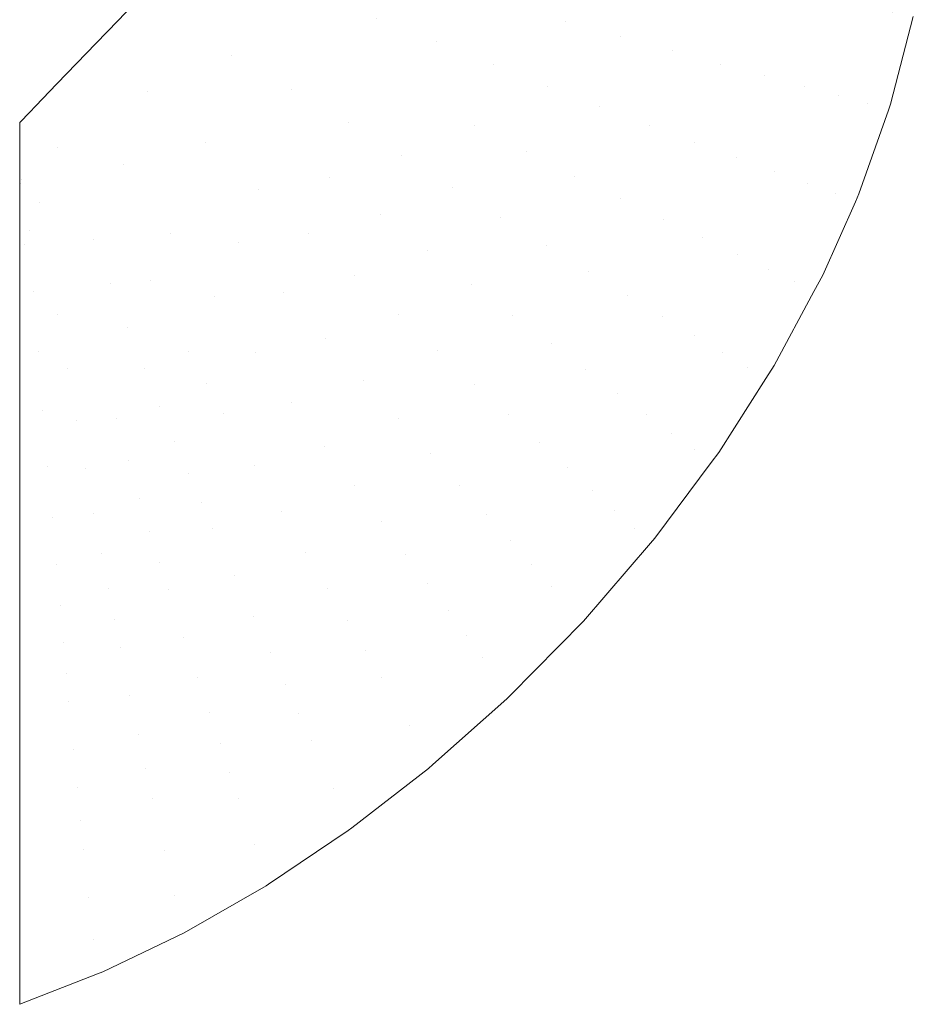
# Model space of a CAD drawing. Header units: millimetres. Extents: x 338 to 568, y -363 to 18.
# Tile 1 of 2: x 338 to 562, y -363 to -115. Entities that reach past the tile are written whole.
import ezdxf

# ---------------------------------------------------------------- set-up
doc = ezdxf.new("R2010")
doc.units = ezdxf.units.MM
doc.layers.add('None', color=7, linetype='Continuous', lineweight=5)

# ---------------------------------------------------------------- blocks, each defined once
blk = doc.blocks.new('Group')
at = {"layer": 'None', "color": 7, "linetype": 'Continuous', "lineweight": 5, "transparency": 33554687}
for points, invisible_edges in [([(427.59, -114.86, 61.6), (442.48, -120.72, 77.38), (448.46, -93.31, 80.29)], 11), ([(448.46, -93.31, 80.29), (442.48, -120.72, 77.38), (456.79, -126.44, 96.26)], 11), ([(456.79, -126.44, 96.26), (464.01, -96.31, 100.11), (448.46, -93.31, 80.29)], 11), ([(475.12, -115.47, 120.55), (464.01, -96.31, 100.11), (456.79, -126.44, 96.26)], 11), ([(475.12, -115.47, 120.55), (478.97, -99.15, 123.28), (464.01, -96.31, 100.11)], 11), ([(478.97, -99.15, 123.28), (475.12, -115.47, 120.55), (488.9, -119.36, 146.96)], 11), ([(488.9, -119.36, 146.96), (493.25, -101.8, 150.07), (478.97, -99.15, 123.28)], 11), ([(369, -108.51, 30.69), (390.94, -124.12, 36.88), (395.4, -103.69, 37.26)], 11), ([(412, -109.12, 48.39), (395.4, -103.69, 37.26), (390.94, -124.12, 36.88)], 11), ([(493.25, -101.8, 150.07), (488.9, -119.36, 146.96), (501.92, -122.97, 177.36)], 11), ([(501.92, -122.97, 177.36), (506.73, -104.24, 180.68), (493.25, -101.8, 150.07)], 11), ([(506.73, -104.24, 180.68), (501.92, -122.97, 177.36), (514.05, -126.26, 211.96)], 11), ([(514.05, -126.26, 211.96), (519.27, -106.48, 215.31), (506.73, -104.24, 180.68)], 11), ([(390.94, -124.12, 36.88), (369, -108.51, 30.69), (362.39, -115.37, 28.43)], 9), ([(519.27, -106.48, 215.31), (514.05, -126.26, 211.96), (525.16, -129.24, 250.91)], 11), ([(525.16, -129.24, 250.91), (530.71, -108.51, 254.08), (519.27, -106.48, 215.31)], 11), ([(530.71, -108.51, 254.08), (525.16, -129.24, 250.91), (535.1, -131.91, 294.38)], 11), ([(535.1, -131.91, 294.38), (540.93, -110.33, 297.12), (530.71, -108.51, 254.08)], 11), ([(390.94, -124.12, 36.88), (406.13, -132.55, 47.68), (412, -109.12, 48.39)], 11), ([(427.59, -114.86, 61.6), (412, -109.12, 48.39), (406.13, -132.55, 47.68)], 11), ([(540.93, -110.33, 297.12), (535.1, -131.91, 294.38), (543.77, -134.25, 342.47)], 11), ([(543.77, -134.25, 342.47), (549.79, -111.93, 344.56), (540.93, -110.33, 297.12)], 11), ([(549.79, -111.93, 344.56), (543.77, -134.25, 342.47), (551.04, -136.28, 395.33)], 11), ([(551.04, -136.28, 395.33), (557.18, -113.32, 396.48), (549.79, -111.93, 344.56)], 11), ([(557.18, -113.32, 396.48), (551.04, -136.28, 395.33), (556.78, -136.35, 447.27)], 11), ([(556.78, -136.35, 447.27), (562.48, -114.35, 447.27), (557.18, -113.32, 396.48)], 10), ([(356.98, -120.98, 26.58), (369.97, -133.19, 28), (362.39, -115.37, 28.43)], 3), ([(362.39, -115.37, 28.43), (369.97, -133.19, 28), (390.94, -124.12, 36.88)], 11), ([(406.13, -132.55, 47.68), (420.38, -140.98, 60.67), (427.59, -114.86, 61.6)], 11), ([(442.48, -120.72, 77.38), (427.59, -114.86, 61.6), (420.38, -140.98, 60.67)], 11), ([(456.79, -126.44, 96.26), (470.53, -131.87, 118.65), (475.12, -115.47, 120.55)], 11), ([(475.12, -115.47, 120.55), (470.53, -131.87, 118.65), (483.65, -136.94, 144.87)], 11), ([(483.65, -136.94, 144.87), (488.9, -119.36, 146.96), (475.12, -115.47, 120.55)], 11), ([(369.97, -133.19, 28), (356.98, -120.98, 26.58), (347.1, -131.23, 23.2)], 9), ([(420.38, -140.98, 60.67), (433.86, -149.33, 76.39), (442.48, -120.72, 77.38)], 11), ([(442.48, -120.72, 77.38), (433.86, -149.33, 76.39), (452.12, -141.8, 95.36)], 11), ([(452.12, -141.8, 95.36), (456.79, -126.44, 96.26), (442.48, -120.72, 77.38)], 11), ([(488.9, -119.36, 146.96), (483.65, -136.94, 144.87), (496.02, -141.62, 175.19)], 11), ([(496.02, -141.62, 175.19), (501.92, -122.97, 177.36), (488.9, -119.36, 146.96)], 11), ([(501.92, -122.97, 177.36), (496.02, -141.62, 175.19), (507.53, -145.89, 209.8)], 11), ([(507.53, -145.89, 209.8), (514.05, -126.26, 211.96), (501.92, -122.97, 177.36)], 11), ([(369.97, -133.19, 28), (384.44, -145.88, 36.71), (390.94, -124.12, 36.88)], 11), ([(406.13, -132.55, 47.68), (390.94, -124.12, 36.88), (384.44, -145.88, 36.71)], 11), ([(514.05, -126.26, 211.96), (507.53, -145.89, 209.8), (518.07, -149.76, 248.89)], 11), ([(518.07, -149.76, 248.89), (525.16, -129.24, 250.91), (514.05, -126.26, 211.96)], 11), ([(470.53, -131.87, 118.65), (456.79, -126.44, 96.26), (452.12, -141.8, 95.36)], 11), ([(525.16, -129.24, 250.91), (518.07, -149.76, 248.89), (527.54, -153.21, 292.63)], 11), ([(527.54, -153.21, 292.63), (535.1, -131.91, 294.38), (525.16, -129.24, 250.91)], 11), ([(347.1, -131.23, 23.2), (341.72, -136.82, 21.35), (347.27, -147.18, 22.43)], 10), ([(347.1, -131.23, 23.2), (363.85, -151.6, 28.11), (369.97, -133.19, 28)], 11), ([(347.27, -147.18, 22.43), (363.85, -151.6, 28.11), (347.1, -131.23, 23.2)], 11), ([(384.44, -145.88, 36.71), (369.97, -133.19, 28), (363.85, -151.6, 28.11)], 11), ([(384.44, -145.88, 36.71), (397.88, -157.74, 47.86), (406.13, -132.55, 47.68)], 11), ([(406.13, -132.55, 47.68), (397.88, -157.74, 47.86), (415.78, -154.7, 60.87)], 11), ([(415.78, -154.7, 60.87), (420.38, -140.98, 60.67), (406.13, -132.55, 47.68)], 11), ([(452.12, -141.8, 95.36), (465.1, -148.37, 117.7), (470.53, -131.87, 118.65)], 11), ([(470.53, -131.87, 118.65), (465.1, -148.37, 117.7), (477.4, -154.5, 143.9)], 11), ([(477.4, -154.5, 143.9), (483.65, -136.94, 144.87), (470.53, -131.87, 118.65)], 11), ([(535.1, -131.91, 294.38), (527.54, -153.21, 292.63), (535.82, -156.25, 341.15)], 11), ([(535.82, -156.25, 341.15), (543.77, -134.25, 342.47), (535.1, -131.91, 294.38)], 11), ([(543.77, -134.25, 342.47), (535.82, -156.25, 341.15), (542.82, -158.88, 394.6)], 11), ([(542.82, -158.88, 394.6), (551.04, -136.28, 395.33), (543.77, -134.25, 342.47)], 11), ([(347.27, -147.18, 22.43), (340.26, -138.33, 20.85), (337.75, -140.93, 19.99)], 9), ([(340.26, -138.33, 20.85), (347.27, -147.18, 22.43), (341.72, -136.82, 21.35)], 3), ([(483.65, -136.94, 144.87), (477.4, -154.5, 143.9), (488.96, -160.16, 174.23)], 11), ([(488.96, -160.16, 174.23), (496.02, -141.62, 175.19), (483.65, -136.94, 144.87)], 11), ([(551.04, -136.28, 395.33), (542.82, -158.88, 394.6), (548.82, -158.87, 447.27)], 11), ([(548.82, -158.87, 447.27), (556.25, -137.83, 447.27), (551.04, -136.28, 395.33)], 10), ([(551.04, -136.28, 395.33), (556.25, -137.83, 447.27), (556.78, -136.35, 447.27)], 9), ([(337.75, -140.93, 19.99), (342.67, -161.11, 22.98), (347.27, -147.18, 22.43)], 11), ([(340.15, -168.08, 23.32), (337.75, -140.93, 19.99), (337.75, -140.93, 19.99), (338.3, -155.4, 21.36)], 13), ([(338.3, -155.4, 21.36), (337.75, -140.93, 19.99), (337.75, -140.93, 19.99), (337.77, -149.22, 20.81)], 13), ([(337.75, -141.03, 20), (337.75, -140.93, 19.99), (337.75, -141.01, 20)], 9), ([(337.75, -140.93, 19.99), (337.75, -141.13, 20.01), (337.75, -142.05, 20.1)], 11), ([(337.75, -142.05, 20.1), (337.77, -149.22, 20.81), (337.75, -140.93, 19.99)], 11), ([(337.75, -140.93, 19.99), (337.75, -140.93, 19.99), (337.75, -141.03, 20), (337.75, -141.13, 20.01)], 14), ([(337.75, -140.93, 19.99), (340.15, -168.08, 23.32), (342.67, -161.11, 22.98), (337.75, -140.93, 19.99)], 7), ([(337.75, -141.01, 20), (337.75, -141.27, 20.03), (337.75, -141.03, 20)], 10), ([(337.75, -141.27, 20.03), (337.75, -141.13, 20.01), (337.75, -141.03, 20)], 11), ([(433.86, -149.33, 76.39), (420.38, -140.98, 60.67), (415.78, -154.7, 60.87)], 11), ([(337.75, -141.39, 20.03), (337.75, -141.13, 20.01), (337.75, -141.27, 20.03)], 11), ([(337.75, -141.13, 20.01), (337.75, -141.39, 20.03), (337.75, -142.05, 20.1)], 11), ([(337.75, -141.27, 20.03), (337.75, -141.53, 20.05), (337.75, -141.39, 20.03)], 10), ([(337.75, -142.05, 20.1), (337.75, -141.39, 20.03), (337.75, -141.53, 20.05)], 3), ([(337.75, -142.05, 20.1), (337.75, -143.09, 20.21), (337.77, -149.22, 20.81)], 10), ([(337.77, -149.22, 20.81), (337.75, -143.09, 20.21), (337.75, -145.18, 20.42)], 9), ([(433.86, -149.33, 76.39), (446.66, -157.36, 95.32), (452.12, -141.8, 95.36)], 11), ([(465.1, -148.37, 117.7), (452.12, -141.8, 95.36), (446.66, -157.36, 95.32)], 11), ([(496.02, -141.62, 175.19), (488.96, -160.16, 174.23), (499.68, -165.32, 208.88)], 11), ([(499.68, -165.32, 208.88), (507.53, -145.89, 209.8), (496.02, -141.62, 175.19)], 11), ([(337.75, -145.18, 20.42), (337.75, -149.35, 20.83), (337.77, -149.22, 20.81)], 10), ([(363.85, -151.6, 28.11), (375.75, -168.84, 37.08), (384.44, -145.88, 36.71)], 11), ([(397.88, -157.74, 47.86), (384.44, -145.88, 36.71), (375.75, -168.84, 37.08)], 11), ([(507.53, -145.89, 209.8), (499.68, -165.32, 208.88), (509.48, -169.99, 248.06)], 11), ([(509.48, -169.99, 248.06), (518.07, -149.76, 248.89), (507.53, -145.89, 209.8)], 11), ([(356.26, -170.34, 28.55), (347.27, -147.18, 22.43), (342.67, -161.11, 22.98)], 11), ([(347.27, -147.18, 22.43), (356.26, -170.34, 28.55), (363.85, -151.6, 28.11)], 11), ([(446.66, -157.36, 95.32), (458.76, -164.95, 117.81), (465.1, -148.37, 117.7)], 11), ([(477.4, -154.5, 143.9), (465.1, -148.37, 117.7), (458.76, -164.95, 117.81)], 11), ([(337.95, -156.29, 21.5), (337.77, -149.22, 20.81), (337.75, -149.35, 20.83)], 11), ([(337.75, -149.35, 20.83), (337.75, -157.7, 21.67), (337.95, -156.29, 21.5)], 10), ([(337.77, -149.22, 20.81), (337.95, -156.29, 21.5), (338.3, -155.4, 21.36)], 11), ([(415.78, -154.7, 60.87), (428.43, -164.17, 76.96), (433.86, -149.33, 76.39)], 11), ([(446.66, -157.36, 95.32), (433.86, -149.33, 76.39), (428.43, -164.17, 76.96)], 11), ([(518.07, -149.76, 248.89), (509.48, -169.99, 248.06), (518.29, -174.15, 291.91)], 11), ([(518.29, -174.15, 291.91), (527.54, -153.21, 292.63), (518.07, -149.76, 248.89)], 11), ([(375.75, -168.84, 37.08), (363.85, -151.6, 28.11), (356.26, -170.34, 28.55)], 11), ([(527.54, -153.21, 292.63), (518.29, -174.15, 291.91), (526.03, -177.82, 340.61)], 11), ([(526.03, -177.82, 340.61), (535.82, -156.25, 341.15), (527.54, -153.21, 292.63)], 11), ([(338.84, -171.55, 23.5), (338.3, -155.4, 21.36), (337.75, -157.7, 21.67)], 11), ([(338.3, -155.4, 21.36), (337.95, -156.29, 21.5), (337.75, -157.7, 21.67)], 11), ([(338.3, -155.4, 21.36), (338.84, -171.55, 23.5), (340.15, -168.08, 23.32)], 11), ([(397.88, -157.74, 47.86), (410.4, -168.93, 61.67), (415.78, -154.7, 60.87)], 11), ([(428.43, -164.17, 76.96), (415.78, -154.7, 60.87), (410.4, -168.93, 61.67)], 11), ([(458.76, -164.95, 117.81), (470.14, -172.01, 144.15), (477.4, -154.5, 143.9)], 11), ([(488.96, -160.16, 174.23), (477.4, -154.5, 143.9), (470.14, -172.01, 144.15)], 11), ([(337.75, -157.7, 21.67), (337.75, -166.9, 22.59), (338.84, -171.55, 23.5)], 10), ([(375.75, -168.84, 37.08), (392.73, -171.05, 48.48), (397.88, -157.74, 47.86)], 11), ([(410.4, -168.93, 61.67), (397.88, -157.74, 47.86), (392.73, -171.05, 48.48)], 11), ([(428.43, -164.17, 76.96), (440.31, -173.17, 96.28), (446.66, -157.36, 95.32)], 11), ([(458.76, -164.95, 117.81), (446.66, -157.36, 95.32), (440.31, -173.17, 96.28)], 11), ([(535.82, -156.25, 341.15), (526.03, -177.82, 340.61), (532.65, -181.02, 394.3)], 11), ([(532.65, -181.02, 394.3), (542.82, -158.88, 394.6), (535.82, -156.25, 341.15)], 11), ([(470.14, -172.01, 144.15), (480.75, -178.51, 174.57), (488.96, -160.16, 174.23)], 11), ([(499.68, -165.32, 208.88), (488.96, -160.16, 174.23), (480.75, -178.51, 174.57)], 11), ([(542.82, -158.88, 394.6), (532.65, -181.02, 394.3), (539.7, -179.32, 447.27)], 11), ([(539.7, -179.32, 447.27), (547.92, -160.89, 447.27), (542.82, -158.88, 394.6)], 10), ([(542.82, -158.88, 394.6), (547.92, -160.89, 447.27), (548.82, -158.87, 447.27)], 9), ([(347.36, -189.21, 29.53), (342.67, -161.11, 22.98), (340.15, -168.08, 23.32)], 11), ([(342.67, -161.11, 22.98), (347.36, -189.21, 29.53), (356.26, -170.34, 28.55)], 11), ([(410.4, -168.93, 61.67), (422.06, -179.46, 78.42), (428.43, -164.17, 76.96)], 11), ([(440.31, -173.17, 96.28), (428.43, -164.17, 76.96), (422.06, -179.46, 78.42)], 11), ([(440.31, -173.17, 96.28), (451.44, -181.6, 119.12), (458.76, -164.95, 117.81)], 11), ([(470.14, -172.01, 144.15), (458.76, -164.95, 117.81), (451.44, -181.6, 119.12)], 11), ([(480.75, -178.51, 174.57), (490.54, -184.43, 209.27), (499.68, -165.32, 208.88)], 11), ([(509.48, -169.99, 248.06), (499.68, -165.32, 208.88), (490.54, -184.43, 209.27)], 11), ([(337.75, -166.9, 22.59), (337.75, -174.32, 23.83), (338.84, -171.55, 23.5)], 10), ([(341.3, -183.47, 26.25), (340.15, -168.08, 23.32), (338.84, -171.55, 23.5)], 11), ([(340.15, -168.08, 23.32), (341.3, -183.47, 26.25), (347.36, -189.21, 29.53)], 11), ([(360.62, -181.56, 32.91), (356.26, -170.34, 28.55), (347.36, -189.21, 29.53)], 11), ([(356.26, -170.34, 28.55), (370.59, -180.59, 37.59), (375.75, -168.84, 37.08)], 11), ([(370.59, -180.59, 37.59), (356.26, -170.34, 28.55), (360.62, -181.56, 32.91)], 11), ([(386.86, -184.69, 49.51), (375.75, -168.84, 37.08), (370.59, -180.59, 37.59)], 11), ([(375.75, -168.84, 37.08), (386.86, -184.69, 49.51), (392.73, -171.05, 48.48)], 11), ([(392.73, -171.05, 48.48), (404.14, -183.69, 63.15), (410.4, -168.93, 61.67)], 11), ([(422.06, -179.46, 78.42), (410.4, -168.93, 61.67), (404.14, -183.69, 63.15)], 11), ([(490.54, -184.43, 209.27), (499.48, -189.79, 248.44), (509.48, -169.99, 248.06)], 11), ([(518.29, -174.15, 291.91), (509.48, -169.99, 248.06), (499.48, -189.79, 248.44)], 11), ([(341.3, -183.47, 26.25), (338.84, -171.55, 23.5), (337.75, -174.32, 23.83)], 11), ([(404.14, -183.69, 63.15), (392.73, -171.05, 48.48), (386.86, -184.69, 49.51)], 11), ([(422.06, -179.46, 78.42), (432.9, -189.29, 98.37), (440.31, -173.17, 96.28)], 11), ([(451.44, -181.6, 119.12), (440.31, -173.17, 96.28), (432.9, -189.29, 98.37)], 11), ([(451.44, -181.6, 119.12), (461.79, -189.42, 145.73), (470.14, -172.01, 144.15)], 11), ([(480.75, -178.51, 174.57), (470.14, -172.01, 144.15), (461.79, -189.42, 145.73)], 11), ([(337.75, -174.32, 23.83), (337.75, -187.47, 26.03), (341.3, -183.47, 26.25)], 10), ([(499.48, -189.79, 248.44), (507.52, -194.57, 292.25), (518.29, -174.15, 291.91)], 11), ([(526.03, -177.82, 340.61), (518.29, -174.15, 291.91), (507.52, -194.57, 292.25)], 11), ([(507.52, -194.57, 292.25), (514.62, -198.81, 340.85), (526.03, -177.82, 340.61)], 11), ([(532.65, -181.02, 394.3), (526.03, -177.82, 340.61), (514.62, -198.81, 340.85)], 11), ([(360.62, -181.56, 32.91), (364.91, -192.4, 38.38), (370.59, -180.59, 37.59)], 11), ([(380.29, -198.5, 51), (370.59, -180.59, 37.59), (364.91, -192.4, 38.38)], 11), ([(370.59, -180.59, 37.59), (380.29, -198.5, 51), (386.86, -184.69, 49.51)], 11), ([(404.14, -183.69, 63.15), (414.63, -195.22, 80.86), (422.06, -179.46, 78.42)], 11), ([(432.9, -189.29, 98.37), (422.06, -179.46, 78.42), (414.63, -195.22, 80.86)], 11), ([(461.79, -189.42, 145.73), (471.37, -196.6, 176.3), (480.75, -178.51, 174.57)], 11), ([(490.54, -184.43, 209.27), (480.75, -178.51, 174.57), (471.37, -196.6, 176.3)], 11), ([(532.65, -181.02, 394.3), (537.48, -183.43, 447.27), (539.7, -179.32, 447.27)], 9), ([(347.36, -189.21, 29.53), (349.69, -202.81, 34.51), (360.62, -181.56, 32.91)], 11), ([(364.91, -192.4, 38.38), (360.62, -181.56, 32.91), (349.69, -202.81, 34.51)], 11), ([(432.9, -189.29, 98.37), (442.93, -198.4, 121.74), (451.44, -181.6, 119.12)], 11), ([(461.79, -189.42, 145.73), (451.44, -181.6, 119.12), (442.93, -198.4, 121.74)], 11), ([(514.62, -198.81, 340.85), (520.76, -202.5, 394.42), (532.65, -181.02, 394.3)], 11), ([(532.65, -181.02, 394.3), (520.76, -202.5, 394.42), (527.47, -202.04, 447.27)], 11), ([(527.47, -202.04, 447.27), (537.48, -183.43, 447.27), (532.65, -181.02, 394.3)], 10), ([(342.45, -198.61, 30.27), (341.3, -183.47, 26.25), (337.75, -190.82, 26.88)], 11), ([(337.75, -187.47, 26.03), (337.75, -190.82, 26.88), (341.3, -183.47, 26.25)], 10), ([(341.3, -183.47, 26.25), (342.45, -198.61, 30.27), (347.36, -189.21, 29.53)], 11), ([(397, -198.8, 65.35), (386.86, -184.69, 49.51), (380.29, -198.5, 51)], 11), ([(386.86, -184.69, 49.51), (397, -198.8, 65.35), (404.14, -183.69, 63.15)], 11), ([(414.63, -195.22, 80.86), (404.14, -183.69, 63.15), (397, -198.8, 65.35)], 11), ([(471.37, -196.6, 176.3), (480.16, -203.14, 211.02), (490.54, -184.43, 209.27)], 11), ([(499.48, -189.79, 248.44), (490.54, -184.43, 209.27), (480.16, -203.14, 211.02)], 11), ([(349.69, -202.81, 34.51), (347.36, -189.21, 29.53), (342.45, -198.61, 30.27)], 11), ([(414.63, -195.22, 80.86), (424.25, -205.75, 101.69), (432.9, -189.29, 98.37)], 11), ([(442.93, -198.4, 121.74), (432.9, -189.29, 98.37), (424.25, -205.75, 101.69)], 11), ([(442.93, -198.4, 121.74), (452.17, -206.79, 148.72), (461.79, -189.42, 145.73)], 11), ([(471.37, -196.6, 176.3), (461.79, -189.42, 145.73), (452.17, -206.79, 148.72)], 11), ([(480.16, -203.14, 211.02), (488.16, -209.05, 250.09), (499.48, -189.79, 248.44)], 11), ([(507.52, -194.57, 292.25), (499.48, -189.79, 248.44), (488.16, -209.05, 250.09)], 11), ([(337.75, -190.82, 26.88), (337.75, -204.51, 30.33), (342.45, -198.61, 30.27)], 10), ([(349.69, -202.81, 34.51), (352, -215.87, 40.98), (364.91, -192.4, 38.38)], 11), ([(369.07, -202.7, 45.09), (364.91, -192.4, 38.38), (352, -215.87, 40.98)], 11), ([(364.91, -192.4, 38.38), (369.07, -202.7, 45.09), (380.29, -198.5, 51)], 11), ([(397, -198.8, 65.35), (406.16, -211.26, 84.29), (414.63, -195.22, 80.86)], 11), ([(424.25, -205.75, 101.69), (414.63, -195.22, 80.86), (406.16, -211.26, 84.29)], 11), ([(488.16, -209.05, 250.09), (495.36, -214.35, 293.66), (507.52, -194.57, 292.25)], 11), ([(514.62, -198.81, 340.85), (507.52, -194.57, 292.25), (495.36, -214.35, 293.66)], 11), ([(452.17, -206.79, 148.72), (460.65, -214.48, 179.48), (471.37, -196.6, 176.3)], 11), ([(480.16, -203.14, 211.02), (471.37, -196.6, 176.3), (460.65, -214.48, 179.48)], 11), ([(343.6, -213.33, 35.73), (342.45, -198.61, 30.27), (337.75, -207, 31.22)], 11), ([(337.75, -204.51, 30.33), (337.75, -207, 31.22), (342.45, -198.61, 30.27)], 10), ([(342.45, -198.61, 30.27), (343.6, -213.33, 35.73), (349.69, -202.81, 34.51)], 11), ([(369.07, -202.7, 45.09), (373.03, -212.31, 53.01), (380.29, -198.5, 51)], 11), ([(384.78, -206.57, 59.2), (380.29, -198.5, 51), (373.03, -212.31, 53.01)], 11), ([(380.29, -198.5, 51), (384.78, -206.57, 59.2), (397, -198.8, 65.35)], 11), ([(384.78, -206.57, 59.2), (389, -214.02, 68.27), (397, -198.8, 65.35)], 11), ([(406.16, -211.26, 84.29), (397, -198.8, 65.35), (389, -214.02, 68.27)], 11), ([(424.25, -205.75, 101.69), (433.06, -215.37, 125.75), (442.93, -198.4, 121.74)], 11), ([(452.17, -206.79, 148.72), (442.93, -198.4, 121.74), (433.06, -215.37, 125.75)], 11), ([(495.36, -214.35, 293.66), (501.77, -219.06, 341.9), (514.62, -198.81, 340.85)], 11), ([(520.76, -202.5, 394.42), (514.62, -198.81, 340.85), (501.77, -219.06, 341.9)], 11), ([(352, -215.87, 40.98), (349.69, -202.81, 34.51), (343.6, -213.33, 35.73)], 11), ([(352, -215.87, 40.98), (361.98, -215.5, 46.84), (369.07, -202.7, 45.09)], 11), ([(373.03, -212.31, 53.01), (369.07, -202.7, 45.09), (361.98, -215.5, 46.84)], 11), ([(501.77, -219.06, 341.9), (507.38, -223.2, 394.99), (520.76, -202.5, 394.42)], 11), ([(520.76, -202.5, 394.42), (507.38, -223.2, 394.99), (513.54, -223.92, 447.28)], 11), ([(513.54, -223.92, 447.28), (525.37, -205.34, 447.28), (520.76, -202.5, 394.42)], 10), ([(520.76, -202.5, 394.42), (525.37, -205.34, 447.28), (527.47, -202.04, 447.27)], 9), ([(460.65, -214.48, 179.48), (468.38, -221.48, 214.19), (480.16, -203.14, 211.02)], 11), ([(488.16, -209.05, 250.09), (480.16, -203.14, 211.02), (468.38, -221.48, 214.19)], 11), ([(337.75, -207, 31.22), (337.75, -219.37, 35.65), (343.6, -213.33, 35.73)], 10), ([(373.03, -212.31, 53.01), (376.73, -221.11, 62.01), (384.78, -206.57, 59.2)], 11), ([(389, -214.02, 68.27), (384.78, -206.57, 59.2), (376.73, -221.11, 62.01)], 11), ([(406.16, -211.26, 84.29), (414.43, -222.35, 106.21), (424.25, -205.75, 101.69)], 11), ([(433.06, -215.37, 125.75), (424.25, -205.75, 101.69), (414.43, -222.35, 106.21)], 11), ([(433.06, -215.37, 125.75), (441.1, -224.16, 153.19), (452.17, -206.79, 148.72)], 11), ([(460.65, -214.48, 179.48), (452.17, -206.79, 148.72), (441.1, -224.16, 153.19)], 11), ([(468.38, -221.48, 214.19), (475.4, -227.81, 253.03), (488.16, -209.05, 250.09)], 11), ([(495.36, -214.35, 293.66), (488.16, -209.05, 250.09), (475.4, -227.81, 253.03)], 11), ([(361.98, -215.5, 46.84), (365.06, -225.94, 55.56), (373.03, -212.31, 53.01)], 11), ([(376.73, -221.11, 62.01), (373.03, -212.31, 53.01), (365.06, -225.94, 55.56)], 11), ([(389, -214.02, 68.27), (396.7, -227.3, 88.69), (406.16, -211.26, 84.29)], 11), ([(414.43, -222.35, 106.21), (406.16, -211.26, 84.29), (396.7, -227.3, 88.69)], 11), ([(344.76, -227.36, 42.88), (343.6, -213.33, 35.73), (337.75, -222.65, 37.24)], 11), ([(337.75, -219.37, 35.65), (337.75, -222.65, 37.24), (343.6, -213.33, 35.73)], 10), ([(343.6, -213.33, 35.73), (344.76, -227.36, 42.88), (352, -215.87, 40.98)], 11), ([(376.73, -221.11, 62.01), (380.17, -229.13, 71.93), (389, -214.02, 68.27)], 11), ([(396.7, -227.3, 88.69), (389, -214.02, 68.27), (380.17, -229.13, 71.93)], 11), ([(414.43, -222.35, 106.21), (421.93, -232.31, 131.11), (433.06, -215.37, 125.75)], 11), ([(441.1, -224.16, 153.19), (433.06, -215.37, 125.75), (421.93, -232.31, 131.11)], 11), ([(441.1, -224.16, 153.19), (448.43, -232.17, 184.15), (460.65, -214.48, 179.48)], 11), ([(468.38, -221.48, 214.19), (460.65, -214.48, 179.48), (448.43, -232.17, 184.15)], 11), ([(475.4, -227.81, 253.03), (481.73, -233.52, 296.17), (495.36, -214.35, 293.66)], 11), ([(501.77, -219.06, 341.9), (495.36, -214.35, 293.66), (481.73, -233.52, 296.17)], 11), ([(354.25, -228.09, 49.08), (352, -215.87, 40.98), (344.76, -227.36, 42.88)], 11), ([(352, -215.87, 40.98), (354.25, -228.09, 49.08), (361.98, -215.5, 46.84)], 11), ([(365.06, -225.94, 55.56), (361.98, -215.5, 46.84), (354.25, -228.09, 49.08)], 11), ([(481.73, -233.52, 296.17), (487.4, -238.62, 343.77), (501.77, -219.06, 341.9)], 11), ([(507.38, -223.2, 394.99), (501.77, -219.06, 341.9), (487.4, -238.62, 343.77)], 11), ([(337.75, -222.65, 37.24), (337.75, -232.53, 42.04), (344.76, -227.36, 42.88)], 10), ([(365.06, -225.94, 55.56), (367.91, -235.4, 65.47), (376.73, -221.11, 62.01)], 11), ([(380.17, -229.13, 71.93), (376.73, -221.11, 62.01), (367.91, -235.4, 65.47)], 11), ([(396.7, -227.3, 88.69), (403.55, -238.82, 111.88), (414.43, -222.35, 106.21)], 11), ([(421.93, -232.31, 131.11), (414.43, -222.35, 106.21), (403.55, -238.82, 111.88)], 11), ([(448.43, -232.17, 184.15), (455.08, -239.47, 218.8), (468.38, -221.48, 214.19)], 11), ([(475.4, -227.81, 253.03), (468.38, -221.48, 214.19), (455.08, -239.47, 218.8)], 11), ([(421.93, -232.31, 131.11), (428.71, -241.33, 159.1), (441.1, -224.16, 153.19)], 11), ([(448.43, -232.17, 184.15), (441.1, -224.16, 153.19), (428.71, -241.33, 159.1)], 11), ([(487.4, -238.62, 343.77), (492.43, -243.16, 395.99), (507.38, -223.2, 394.99)], 11), ([(507.38, -223.2, 394.99), (492.43, -243.16, 395.99), (497.51, -245.49, 447.29)], 11), ([(497.51, -245.49, 447.29), (511.68, -226.42, 447.28), (507.38, -223.2, 394.99)], 10), ([(507.38, -223.2, 394.99), (511.68, -226.42, 447.28), (513.54, -223.92, 447.28)], 9), ([(345.89, -240.36, 51.84), (344.76, -227.36, 42.88), (337.75, -237.38, 45.18)], 11), ([(337.75, -232.53, 42.04), (337.75, -237.38, 45.18), (344.76, -227.36, 42.88)], 10), ([(344.76, -227.36, 42.88), (345.89, -240.36, 51.84), (354.25, -228.09, 49.08)], 11), ([(354.25, -228.09, 49.08), (356.37, -239.26, 58.7), (365.06, -225.94, 55.56)], 11), ([(367.91, -235.4, 65.47), (365.06, -225.94, 55.56), (356.37, -239.26, 58.7)], 11), ([(380.17, -229.13, 71.93), (383.36, -236.43, 82.63), (396.7, -227.3, 88.69)], 11), ([(383.36, -236.43, 82.63), (386.33, -243.1, 94.03), (396.7, -227.3, 88.69)], 11), ([(403.55, -238.82, 111.88), (396.7, -227.3, 88.69), (386.33, -243.1, 94.03)], 11), ([(356.37, -239.26, 58.7), (354.25, -228.09, 49.08), (345.89, -240.36, 51.84)], 11), ([(367.91, -235.4, 65.47), (370.52, -243.89, 76.34), (380.17, -229.13, 71.93)], 11), ([(383.36, -236.43, 82.63), (380.17, -229.13, 71.93), (370.52, -243.89, 76.34)], 11), ([(455.08, -239.47, 218.8), (461.11, -246.1, 257.3), (475.4, -227.81, 253.03)], 11), ([(481.73, -233.52, 296.17), (475.4, -227.81, 253.03), (461.11, -246.1, 257.3)], 11), ([(403.55, -238.82, 111.88), (409.68, -248.98, 137.77), (421.93, -232.31, 131.11)], 11), ([(428.71, -241.33, 159.1), (421.93, -232.31, 131.11), (409.68, -248.98, 137.77)], 11), ([(428.71, -241.33, 159.1), (434.86, -249.51, 190.29), (448.43, -232.17, 184.15)], 11), ([(455.08, -239.47, 218.8), (448.43, -232.17, 184.15), (434.86, -249.51, 190.29)], 11), ([(461.11, -246.1, 257.3), (466.56, -252.11, 299.79), (481.73, -233.52, 296.17)], 11), ([(487.4, -238.62, 343.77), (481.73, -233.52, 296.17), (466.56, -252.11, 299.79)], 11), ([(337.75, -237.38, 45.18), (337.75, -245.47, 50.41), (345.89, -240.36, 51.84)], 10), ([(356.37, -239.26, 58.7), (358.3, -249.25, 69.6), (367.91, -235.4, 65.47)], 11), ([(370.52, -243.89, 76.34), (367.91, -235.4, 65.47), (358.3, -249.25, 69.6)], 11), ([(370.52, -243.89, 76.34), (372.9, -251.52, 87.99), (383.36, -236.43, 82.63)], 11), ([(386.33, -243.1, 94.03), (383.36, -236.43, 82.63), (372.9, -251.52, 87.99)], 11), ([(345.89, -240.36, 51.84), (346.94, -252.11, 62.46), (356.37, -239.26, 58.7)], 11), ([(358.3, -249.25, 69.6), (356.37, -239.26, 58.7), (346.94, -252.11, 62.46)], 11), ([(386.33, -243.1, 94.03), (391.71, -254.91, 118.67), (403.55, -238.82, 111.88)], 11), ([(409.68, -248.98, 137.77), (403.55, -238.82, 111.88), (391.71, -254.91, 118.67)], 11), ([(434.86, -249.51, 190.29), (440.43, -256.96, 224.82), (455.08, -239.47, 218.8)], 11), ([(461.11, -246.1, 257.3), (455.08, -239.47, 218.8), (440.43, -256.96, 224.82)], 11), ([(466.56, -252.11, 299.79), (471.48, -257.53, 346.46), (487.4, -238.62, 343.77)], 11), ([(492.43, -243.16, 395.99), (487.4, -238.62, 343.77), (471.48, -257.53, 346.46)], 11), ([(346.94, -252.11, 62.46), (345.89, -240.36, 51.84), (337.75, -250.94, 55.01), (337.75, -256.84, 59.97)], 11), ([(337.75, -245.47, 50.41), (337.75, -250.94, 55.01), (345.89, -240.36, 51.84)], 10), ([(409.68, -248.98, 137.77), (415.19, -258.06, 166.38), (428.71, -241.33, 159.1)], 11), ([(434.86, -249.51, 190.29), (428.71, -241.33, 159.1), (415.19, -258.06, 166.38)], 11), ([(358.3, -249.25, 69.6), (360.04, -258.12, 81.51), (370.52, -243.89, 76.34)], 11), ([(372.9, -251.52, 87.99), (370.52, -243.89, 76.34), (360.04, -258.12, 81.51)], 11), ([(372.9, -251.52, 87.99), (375.09, -258.39, 100.29), (386.33, -243.1, 94.03)], 11), ([(391.71, -254.91, 118.67), (386.33, -243.1, 94.03), (375.09, -258.39, 100.29)], 11), ([(471.48, -257.53, 346.46), (479.51, -266.39, 447.3), (492.43, -243.16, 395.99)], 11), ([(479.51, -266.39, 447.3), (496.41, -246.76, 447.29), (492.43, -243.16, 395.99)], 10), ([(492.43, -243.16, 395.99), (496.41, -246.76, 447.29), (497.51, -245.49, 447.29)], 9), ([(440.43, -256.96, 224.82), (445.47, -263.75, 262.83), (461.11, -246.1, 257.3)], 11), ([(466.56, -252.11, 299.79), (461.11, -246.1, 257.3), (445.47, -263.75, 262.83)], 11), ([(346.94, -252.11, 62.46), (347.89, -262.5, 74.43), (358.3, -249.25, 69.6)], 11), ([(360.04, -258.12, 81.51), (358.3, -249.25, 69.6), (347.89, -262.5, 74.43)], 11), ([(391.71, -254.91, 118.67), (396.46, -265.12, 145.66), (409.68, -248.98, 137.77)], 11), ([(415.19, -258.06, 166.38), (409.68, -248.98, 137.77), (396.46, -265.12, 145.66)], 11), ([(415.19, -258.06, 166.38), (420.15, -266.26, 197.81), (434.86, -249.51, 190.29)], 11), ([(440.43, -256.96, 224.82), (434.86, -249.51, 190.29), (420.15, -266.26, 197.81)], 11), ([(347.89, -262.5, 74.43), (346.94, -252.11, 62.46), (337.75, -263.05, 66.57)], 11), ([(337.75, -256.84, 59.97), (337.75, -263.05, 66.57), (346.94, -252.11, 62.46)], 10), ([(360.04, -258.12, 81.51), (361.6, -265.98, 94.17), (372.9, -251.52, 87.99)], 11), ([(375.09, -258.39, 100.29), (372.9, -251.52, 87.99), (361.6, -265.98, 94.17)], 11), ([(445.47, -263.75, 262.83), (450.05, -269.95, 304.49), (466.56, -252.11, 299.79)], 11), ([(471.48, -257.53, 346.46), (466.56, -252.11, 299.79), (450.05, -269.95, 304.49)], 11), ([(375.09, -258.39, 100.29), (379, -270.35, 126.52), (391.71, -254.91, 118.67)], 11), ([(396.46, -265.12, 145.66), (391.71, -254.91, 118.67), (379, -270.35, 126.52)], 11), ([(420.15, -266.26, 197.81), (424.65, -273.73, 232.17), (440.43, -256.96, 224.82)], 11), ([(445.47, -263.75, 262.83), (440.43, -256.96, 224.82), (424.65, -273.73, 232.17)], 11), ([(347.89, -262.5, 74.43), (348.72, -271.61, 87.43), (360.04, -258.12, 81.51)], 11), ([(361.6, -265.98, 94.17), (360.04, -258.12, 81.51), (348.72, -271.61, 87.43)], 11), ([(361.6, -265.98, 94.17), (363.02, -272.98, 107.44), (375.09, -258.39, 100.29)], 11), ([(379, -270.35, 126.52), (375.09, -258.39, 100.29), (363.02, -272.98, 107.44)], 11), ([(396.46, -265.12, 145.66), (400.71, -274.14, 174.96), (415.19, -258.06, 166.38)], 11), ([(420.15, -266.26, 197.81), (415.19, -258.06, 166.38), (400.71, -274.14, 174.96)], 11), ([(450.05, -269.95, 304.49), (454.21, -275.6, 349.94), (471.48, -257.53, 346.46)], 11), ([(479.49, -266.41, 447.3), (471.48, -257.53, 346.46), (454.21, -275.6, 349.94)], 11), ([(479.49, -266.41, 447.3), (479.51, -266.39, 447.3), (471.48, -257.53, 346.46)], 10), ([(337.75, -263.05, 66.57), (337.75, -267.15, 70.92), (347.89, -262.5, 74.43)], 10), ([(348.72, -271.61, 87.43), (347.89, -262.5, 74.43), (337.75, -273.67, 79.52)], 11), ([(337.75, -267.15, 70.92), (337.75, -273.67, 79.52), (347.89, -262.5, 74.43)], 10), ([(424.65, -273.73, 232.17), (428.73, -280.55, 269.6), (445.47, -263.75, 262.83)], 11), ([(450.05, -269.95, 304.49), (445.47, -263.75, 262.83), (428.73, -280.55, 269.6)], 11), ([(348.72, -271.61, 87.43), (349.46, -279.6, 101.17), (361.6, -265.98, 94.17)], 11), ([(363.02, -272.98, 107.44), (361.6, -265.98, 94.17), (349.46, -279.6, 101.17)], 11), ([(379, -270.35, 126.52), (382.41, -280.5, 154.72), (396.46, -265.12, 145.66)], 11), ([(400.71, -274.14, 174.96), (396.46, -265.12, 145.66), (382.41, -280.5, 154.72)], 11), ([(400.71, -274.14, 174.96), (404.52, -282.23, 206.65), (420.15, -266.26, 197.81)], 11), ([(424.65, -273.73, 232.17), (420.15, -266.26, 197.81), (404.52, -282.23, 206.65)], 11), ([(454.21, -275.6, 349.94), (461.11, -285.02, 447.31), (479.49, -266.41, 447.3)], 9), ([(337.75, -273.67, 79.52), (337.75, -276.63, 83.44), (348.72, -271.61, 87.43)], 10), ([(349.46, -279.6, 101.17), (348.72, -271.61, 87.43), (337.75, -282.87, 93.53)], 11), ([(337.75, -276.63, 83.44), (337.75, -282.87, 93.53), (348.72, -271.61, 87.43)], 10), ([(363.02, -272.98, 107.44), (365.49, -284.96, 135.38), (379, -270.35, 126.52)], 11), ([(382.41, -280.5, 154.72), (379, -270.35, 126.52), (365.49, -284.96, 135.38)], 11), ([(450.05, -269.95, 304.49), (428.73, -280.55, 269.6), (435.85, -292.61, 354.18)], 11), ([(435.85, -292.61, 354.18), (454.21, -275.6, 349.94), (450.05, -269.95, 304.49)], 11), ([(349.46, -279.6, 101.17), (350.11, -286.64, 115.46), (363.02, -272.98, 107.44)], 11), ([(365.49, -284.96, 135.38), (363.02, -272.98, 107.44), (350.11, -286.64, 115.46)], 11), ([(382.41, -280.5, 154.72), (385.44, -289.34, 184.79), (400.71, -274.14, 174.96)], 11), ([(404.52, -282.23, 206.65), (400.71, -274.14, 174.96), (385.44, -289.34, 184.79)], 11), ([(404.52, -282.23, 206.65), (407.97, -289.58, 240.8), (424.65, -273.73, 232.17)], 11), ([(428.73, -280.55, 269.6), (424.65, -273.73, 232.17), (407.97, -289.58, 240.8)], 11), ([(460.29, -285.85, 447.31), (454.21, -275.6, 349.94), (435.85, -292.61, 354.18)], 11), ([(460.29, -285.85, 447.31), (461.11, -285.02, 447.31), (454.21, -275.6, 349.94)], 10), ([(337.75, -282.87, 93.53), (337.75, -285.74, 98.17), (349.46, -279.6, 101.17)], 10), ([(350.11, -286.64, 115.46), (349.46, -279.6, 101.17), (337.75, -290.87, 108.26)], 11), ([(337.75, -285.74, 98.17), (337.75, -290.87, 108.26), (349.46, -279.6, 101.17)], 10), ([(365.49, -284.96, 135.38), (367.62, -294.94, 164.89), (382.41, -280.5, 154.72)], 11), ([(385.44, -289.34, 184.79), (382.41, -280.5, 154.72), (367.62, -294.94, 164.89)], 11), ([(385.44, -289.34, 184.79), (388.15, -297.21, 216.75), (404.52, -282.23, 206.65)], 11), ([(407.97, -289.58, 240.8), (404.52, -282.23, 206.65), (388.15, -297.21, 216.75)], 11), ([(407.97, -289.58, 240.8), (411.12, -296.31, 277.53), (428.73, -280.55, 269.6)], 11), ([(435.85, -292.61, 354.18), (428.73, -280.55, 269.6), (411.12, -296.31, 277.53)], 11), ([(337.75, -290.87, 108.26), (337.75, -294.19, 114.78), (350.11, -286.64, 115.46)], 10), ([(351.24, -298.54, 145.2), (350.11, -286.64, 115.46), (337.75, -297.87, 123.5)], 11), ([(337.75, -294.19, 114.78), (337.75, -297.87, 123.5), (350.11, -286.64, 115.46)], 10), ([(350.11, -286.64, 115.46), (351.24, -298.54, 145.2), (365.49, -284.96, 135.38)], 11), ([(367.62, -294.94, 164.89), (365.49, -284.96, 135.38), (351.24, -298.54, 145.2)], 11), ([(435.85, -292.61, 354.18), (441.61, -302.43, 447.32), (460.29, -285.85, 447.31)], 9), ([(367.62, -294.94, 164.89), (369.5, -303.52, 195.78), (385.44, -289.34, 184.79)], 11), ([(388.15, -297.21, 216.75), (385.44, -289.34, 184.79), (369.5, -303.52, 195.78)], 11), ([(388.15, -297.21, 216.75), (390.62, -304.33, 250.65), (407.97, -289.58, 240.8)], 11), ([(411.12, -296.31, 277.53), (407.97, -289.58, 240.8), (390.62, -304.33, 250.65)], 11), ([(411.12, -296.31, 277.53), (416.67, -308.34, 359.17), (435.85, -292.61, 354.18)], 11), ([(440.55, -303.37, 447.32), (435.85, -292.61, 354.18), (416.67, -308.34, 359.17)], 11), ([(440.55, -303.37, 447.32), (441.61, -302.43, 447.32), (435.85, -292.61, 354.18)], 10), ([(351.24, -298.54, 145.2), (352.19, -308.27, 176.09), (367.62, -294.94, 164.89)], 11), ([(369.5, -303.52, 195.78), (367.62, -294.94, 164.89), (352.19, -308.27, 176.09)], 11), ([(390.62, -304.33, 250.65), (392.87, -310.86, 286.58), (411.12, -296.31, 277.53)], 11), ([(416.67, -308.34, 359.17), (411.12, -296.31, 277.53), (392.87, -310.86, 286.58)], 11), ([(337.75, -297.87, 123.5), (337.75, -302.43, 134.27), (351.24, -298.54, 145.2)], 10), ([(351.24, -298.54, 145.2), (337.75, -309.68, 154.89), (337.75, -310.73, 157.88)], 9), ([(337.75, -310.73, 157.88), (352.19, -308.27, 176.09), (351.24, -298.54, 145.2)], 11), ([(337.75, -302.43, 134.27), (337.75, -309.68, 154.89), (351.24, -298.54, 145.2)], 10), ([(369.5, -303.52, 195.78), (371.19, -311.07, 228.03), (388.15, -297.21, 216.75)], 11), ([(390.62, -304.33, 250.65), (388.15, -297.21, 216.75), (371.19, -311.07, 228.03)], 11), ([(352.19, -308.27, 176.09), (353.03, -316.53, 207.86), (369.5, -303.52, 195.78)], 11), ([(371.19, -311.07, 228.03), (369.5, -303.52, 195.78), (353.03, -316.53, 207.86)], 11), ([(390.62, -304.33, 250.65), (371.19, -311.07, 228.03), (374.15, -324.1, 296.68)], 11), ([(374.15, -324.1, 296.68), (392.87, -310.86, 286.58), (390.62, -304.33, 250.65)], 11), ([(416.67, -308.34, 359.17), (421.26, -318.34, 447.33), (440.55, -303.37, 447.32)], 9), ([(353.03, -316.53, 207.86), (352.19, -308.27, 176.09), (337.75, -319.88, 189.52)], 11), ([(352.19, -308.27, 176.09), (337.75, -319.17, 187.07), (337.75, -319.88, 189.52)], 9), ([(337.75, -310.73, 157.88), (337.75, -319.17, 187.07), (352.19, -308.27, 176.09)], 10), ([(392.87, -310.86, 286.58), (396.9, -322.59, 364.86), (416.67, -308.34, 359.17)], 11), ([(420.37, -319.03, 447.33), (416.67, -308.34, 359.17), (396.9, -322.59, 364.86)], 11), ([(420.37, -319.03, 447.33), (421.26, -318.34, 447.33), (416.67, -308.34, 359.17)], 10), ([(353.03, -316.53, 207.86), (353.78, -323.72, 240.42), (371.19, -311.07, 228.03)], 11), ([(374.15, -324.1, 296.68), (371.19, -311.07, 228.03), (353.78, -323.72, 240.42)], 11), ([(396.9, -322.59, 364.86), (392.87, -310.86, 286.58), (374.15, -324.1, 296.68)], 11), ([(353.78, -323.72, 240.42), (353.03, -316.53, 207.86), (337.75, -327.03, 219.69)], 11), ([(337.75, -319.88, 189.52), (337.75, -327.03, 219.69), (353.03, -316.53, 207.86)], 10), ([(396.9, -322.59, 364.86), (400.32, -332.5, 447.34), (420.37, -319.03, 447.33)], 9), ([(337.75, -327.03, 219.69), (337.75, -329.22, 228.95), (353.78, -323.72, 240.42)], 10), ([(355.11, -335.97, 307.79), (353.78, -323.72, 240.42), (337.75, -337.43, 270.62)], 11), ([(353.78, -323.72, 240.42), (337.75, -333.87, 252.54), (337.75, -337.43, 270.62)], 9), ([(337.75, -329.22, 228.95), (337.75, -333.87, 252.54), (353.78, -323.72, 240.42)], 10), ([(353.78, -323.72, 240.42), (355.11, -335.97, 307.79), (374.15, -324.1, 296.68)], 11), ([(376.73, -335.29, 371.22), (374.15, -324.1, 296.68), (355.11, -335.97, 307.79)], 11), ([(374.15, -324.1, 296.68), (376.73, -335.29, 371.22), (396.9, -322.59, 364.86)], 11), ([(399.74, -332.89, 447.34), (396.9, -322.59, 364.86), (376.73, -335.29, 371.22)], 11), ([(399.74, -332.89, 447.34), (400.32, -332.5, 447.34), (396.9, -322.59, 364.86)], 10), ([(376.73, -335.29, 371.22), (379.13, -344.71, 447.34), (399.74, -332.89, 447.34)], 9), ([(356.31, -346.38, 378.23), (355.11, -335.97, 307.79), (337.75, -346.94, 328.1)], 11), ([(355.11, -335.97, 307.79), (337.75, -345.38, 318.66), (337.75, -346.94, 328.1)], 9), ([(337.75, -337.43, 270.62), (337.75, -345.38, 318.66), (355.11, -335.97, 307.79)], 10), ([(355.11, -335.97, 307.79), (356.31, -346.38, 378.23), (376.73, -335.29, 371.22)], 11), ([(379.13, -344.71, 447.34), (376.73, -335.29, 371.22), (356.31, -346.38, 378.23)], 11), ([(337.75, -346.94, 328.1), (337.76, -354.83, 385.1), (356.31, -346.38, 378.23)], 10), ([(357.35, -355.07, 447.35), (356.31, -346.38, 378.23), (337.76, -357.28, 402.8)], 11), ([(356.31, -346.38, 378.23), (337.76, -354.83, 385.1), (337.76, -357.28, 402.8)], 9), ([(356.31, -346.38, 378.23), (358.66, -354.56, 447.35), (379.13, -344.71, 447.34)], 9), ([(356.31, -346.38, 378.23), (357.35, -355.07, 447.35), (358.66, -354.56, 447.35)], 9), ([(337.76, -357.28, 402.8), (337.75, -362.7, 447.33), (357.35, -355.07, 447.35)], 8)]:
    blk.add_3dface(points, dxfattribs=dict(at, invisible_edges=invisible_edges))

msp = doc.modelspace()

# ---------------------------------------------------------------- block references
at = {"layer": 'None', "color": 7, "transparency": 33554687}
msp.add_blockref('Group', (0, 0), dxfattribs=at)

doc.saveas('drawing.dxf')
